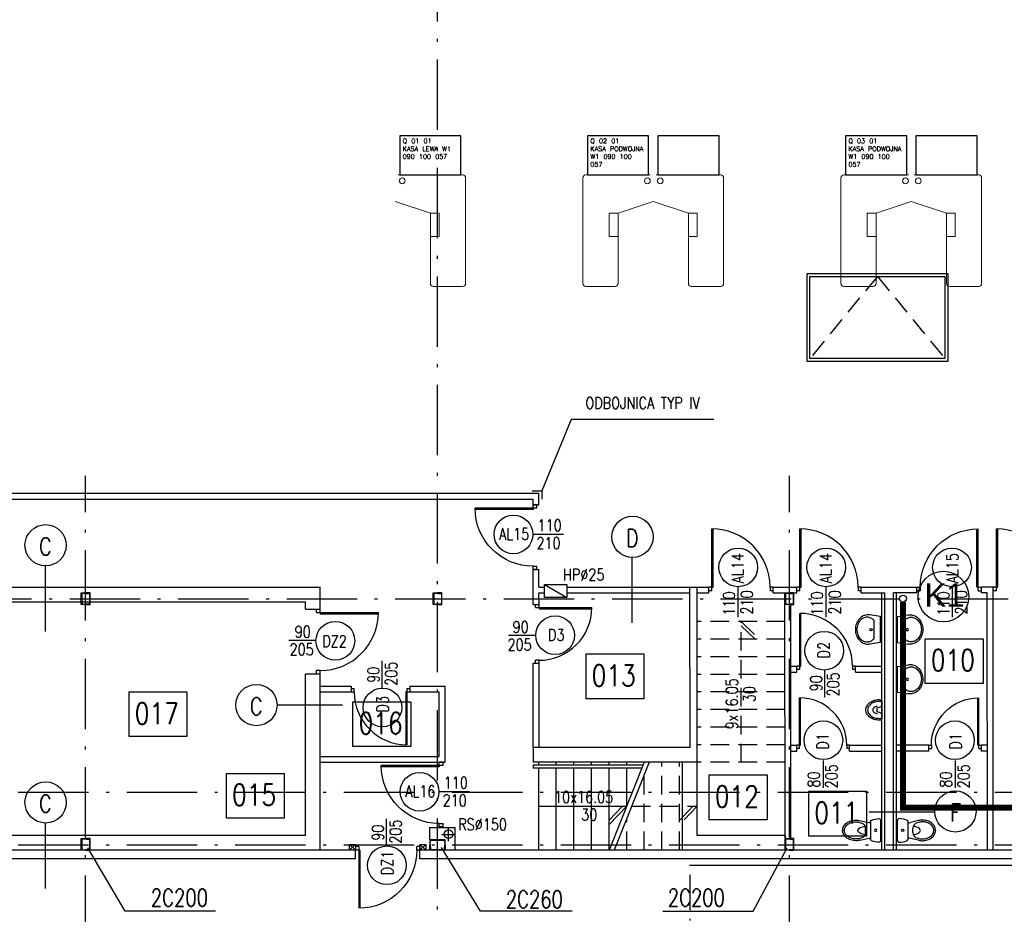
# Model space of a CAD drawing. Extents: x 153948 to 285449, y -89387 to -60195.
# Tile 24 of 101: x 251608 to 253287, y -85798 to -84272. Entities that reach past the tile are written whole.
import ezdxf
from ezdxf.enums import TextEntityAlignment as Align

# ---------------------------------------------------------------- set-up
doc = ezdxf.new("R2010")
doc.units = 0
doc.header["$LTSCALE"] = 100
doc.header["$MEASUREMENT"] = 0
doc.header["$PDMODE"] = 1
doc.linetypes.add('ACAD_ISO10W100', pattern=[18.5, 12, -3, 0.5, -3])
doc.linetypes.add('HIDDEN2', pattern=[4.7625, 3.175, -1.5875])
doc.layers.get('0').update_dxf_attribs({"linetype": 'CONTINUOUS'})
doc.layers.get('DEFPOINTS').update_dxf_attribs({"linetype": 'CONTINUOUS'})
for name, color, linetype in [('1', 2, 'CONTINUOUS'), ('_INST OPIS', 7, 'CONTINUOUS'), ('_PROJ KS', 33, 'CONTINUOUS'), ('A-ARM', 2, 'CONTINUOUS'), ('ALUMINIUM', 5, 'CONTINUOUS'), ('CEGLA', 4, 'CONTINUOUS'), ('DRZWI', 5, 'CONTINUOUS'), ('K-STA', 2, 'CONTINUOUS'), ('OPIS-POM', 2, 'CONTINUOUS'), ('OSIE', 8, 'ACAD_ISO10W100'), ('PANELE', 3, 'CONTINUOUS'), ('R-----OP', 2, 'CONTINUOUS'), ('R140', 2, 'CONTINUOUS'), ('RS Minimasa VBA', 7, 'CONTINUOUS'), ('RYNNY', 2, 'CONTINUOUS'), ('SCHODY', 2, 'CONTINUOUS'), ('SCIANY-GK', 11, 'CONTINUOUS'), ('TEXT', 11, 'CONTINUOUS'), ('WYMIARY', 1, 'CONTINUOUS'), ('ŚWIETLIK', 2, 'CONTINUOUS')]:
    doc.layers.add(name, color=color, linetype=linetype)
doc.layers.add('A_Wyposażenie', color=252, linetype='CONTINUOUS', lineweight=5)
doc.styles.add('DYBY-NORMALNY-0-8-N', font='ROMANS.SHX', dxfattribs={"width": 0.8})
doc.styles.add('instalacje', font='arial.ttf', dxfattribs={"height": 40})
doc.styles.get("Standard").update_dxf_attribs({"font": 'txt.shx'})
doc.styles.add('STYLE2', font='isocp.shx', dxfattribs={"width": 0.8})
doc.styles.add('TXT3', font='SIMPLEX.SHX', dxfattribs={"width": 0.75, "height": 40})
doc.dimstyles.new('KRESKI_100', dxfattribs={"dimscale": 20, "dimtxt": 2.2, "dimasz": 1.5, "dimexe": 1.5, "dimexo": 1.5, "dimgap": 0.6, "dimtad": 1, "dimdec": 1, "dimrnd": 0.5, "dimdsep": 46, "dimtxsty": 'STYLE2', "dimblk1": 'ARCHTICK', "dimblk2": 'ARCHTICK', "dimsah": 1, "dimcen": 2.5, "dimdle": 1.5, "dimclrd": 10, "dimclre": 10, "dimclrt": 15, "dimadec": 0, "dimazin": 0, "dimtfac": 1, "dimtdec": 1, "dimtmove": 1, "dimatfit": 3, "dimldrblk": 'ARCHTICK', "dimfxl": 1.5, "dimfxlon": 1, "dimtolj": 1, "dimtzin": 0, "dimarcsym": 0})

# ---------------------------------------------------------------- blocks, each defined once
blk = doc.blocks.new('SC260X2')
at = {"layer": '1'}
for points in [[(-13, 9), (-13, 0), (-12.4, 0), (-12.1, 7, -0.401015), (-11.1, 7.9), (11.1, 7.9, -0.401015), (12.1, 7), (12.4, 0), (13, 0), (13, 9)], [(-13, -9), (-13, 0), (-12.4, 0), (-12.1, -7, 0.401015), (-11.1, -7.9), (11.1, -7.9, 0.401015), (12.1, -7), (12.4, 0), (13, 0), (13, -9)]]:
    blk.add_lwpolyline(points, format="xyb", close=True, dxfattribs=at)
blk = doc.blocks.new('SC200X2')
at = {"layer": '1'}
for points in [[(-10, 7.5), (-10, 0), (-9.7, 0, 0.391021), (-9.1, 0.6), (-8.7, 5.6, -0.391021), (-7.6, 6.6), (7.6, 6.6, -0.391021), (8.7, 5.6), (9.1, 0.6, 0.391021), (9.7, 0), (10, 0), (10, 7.5)], [(-10, -7.5), (-10, 0), (-9.7, 0, -0.391021), (-9.1, -0.6), (-8.7, -5.6, 0.391021), (-7.6, -6.6), (7.6, -6.6, 0.391021), (8.7, -5.6), (9.1, -0.6, -0.391021), (9.7, 0), (10, 0), (10, -7.5)]]:
    blk.add_lwpolyline(points, format="xyb", close=True, dxfattribs=at)
blk = doc.blocks.new('D110')
at = {"layer": 'ALUMINIUM'}
for p, q in [((0, 0), (5.5, 0)), ((0, 0), (0, -6.6)), ((5.5, -6.6), (5.5, 0)), ((104.5, 0), (104.5, -6.6)), ((104.5, 0), (110, 0)), ((110, 0), (110, -6.6)), ((0, -6.6), (5.5, -6.6)), ((104.5, -6.6), (102.3, -6.6)), ((102.3, -6.6), (102.3, -105.5)), ((104.5, -6.6), (110, -6.6)), ((104.5, -6.6), (104.5, -105.6))]:
    blk.add_line(p, q, dxfattribs=at)
blk.add_arc((104.5, -6.6), 99, 180, 270, dxfattribs=at)
blk = doc.blocks.new('D100')
at = {"layer": 'ALUMINIUM'}
for p, q in [((0, 0), (0, -6)), ((0, 0), (5, 0)), ((5, -6), (5, 0)), ((95, 0), (100, 0)), ((95, 0), (95, -6)), ((100, 0), (100, -6)), ((0, -6), (5, -6)), ((93, -6), (93, -95.9)), ((95, -6), (93, -6)), ((95, -6), (95, -96)), ((95, -6), (100, -6))]:
    blk.add_line(p, q, dxfattribs=at)
blk.add_arc((95, -6), 90, 180, 270, dxfattribs=at)
blk = doc.blocks.new('D90')
at = {"layer": 'ALUMINIUM'}
for p, q in [((-4.5, 0), (0, 0)), ((0, 0), (0, -5.4)), ((-90, 0), (-90, -5.4)), ((-90, 0), (-85.5, 0)), ((-90, -5.4), (-85.5, -5.4)), ((-85.5, -5.4), (-85.5, 0)), ((-6.3, -5.4), (-6.3, -86.4)), ((-4.5, -5.4), (-6.3, -5.4)), ((-4.5, 0), (-4.5, -5.4)), ((-4.5, -5.4), (-4.5, -86.4)), ((-4.5, -5.4), (0, -5.4))]:
    blk.add_line(p, q, dxfattribs=at)
blk.add_arc((-4.5, -5.4), 81, 180, 270, dxfattribs=at)
blk = doc.blocks.new('IREK-B09X0507')
at = {"layer": 'A-ARM'}
for p, q in [((-16.7, 35.7), (-13.5, 21.9)), ((-13.8, 36.4), (-13.2, 33.7)), ((13.8, 36.4), (13.2, 33.7)), ((16.7, 35.7), (13.5, 21.9)), ((-15, 17.5), (15, 17.5)), ((3.4, 26), (-3.4, 26)), ((17.1, 0), (-17.1, 0))]:
    blk.add_line(p, q, dxfattribs=at)
for points in [[(17.5, 42.5, 0.072039), (16.3, 50.8, 0.083339), (12.9, 57.8, 0.106661), (7.1, 63.1, 0.132138), (0, 65, 0.132138), (-7.1, 63.1, 0.106661), (-12.9, 57.8, 0.083339), (-16.3, 50.8, 0.072039), (-17.5, 42.5, 0.05824), (-16.7, 35.7, 0.083339)], [(14.5, 42.5, 0.072039), (13.4, 50, 0.083339), (10.5, 56, 0.106661), (5.6, 60.5, 0.132138), (0, 62, 0.132138), (-5.6, 60.5, 0.106661), (-10.5, 56, 0.083339), (-13.4, 50, 0.072039), (-14.5, 42.5, 0.05824), (-13.8, 36.4, 0.05824)], [(6.8, 26.6, 0.047502), (6.3, 31.2, 0.067446), (4.8, 35.2, 0.105232), (2.3, 38.2, 0.168531), (0, 39, 0.168531), (-2.3, 38.2, 0.105232), (-4.8, 35.2, 0.067446), (-6.3, 31.2, 0.047502), (-6.8, 26.6, 0.053598)], [(13.8, 36.4, 0.05824), (14.5, 42.5, 0.05824)], [(16.7, 35.7, 0.05824), (17.5, 42.5, 0.072039)]]:
    blk.add_lwpolyline(points, format="xyb", dxfattribs=at)
blk.add_circle((0, 8.8), 1.96, dxfattribs=at)
for centre, radius, start, end in [((-3.4, 36), 10, 193.0047, 270), ((3.4, 36), 10, 270, 346.9953), ((-15, 14.5), 3, 90, 159.6583), ((-33, 17.4), 20, 0.3283, 13.0047), ((33, 17.4), 20, 166.9953, 179.6717), ((15, 14.5), 3, 20.3417, 90), ((16.9, 2.7), 37, 159.6583, 179.4624), ((-17.1, 3), 3, 179.4624, 270), ((17.1, 3), 3, 270, 0.5376), ((-16.9, 2.7), 37, 0.5376, 20.3417)]:
    blk.add_arc(centre, radius, start, end, dxfattribs=at)
blk = doc.blocks.new('PISUAR')
at = {"layer": 'A-ARM'}
blk.add_line((-8.5, 3.4), (-8.5, -3.4), dxfattribs=at)
for points in [[(-0.3, -16.7, -0.090303), (-4.6, -17.5, -0.072039), (-13, -16.3, -0.083339), (-19.9, -12.9, -0.106661), (-25.2, -7.1, -0.132138), (-27.1, 0, -0.132138), (-25.2, 7.1, -0.106661), (-19.9, 12.9, -0.083339), (-13, 16.3, -0.072039), (-4.6, 17.5, -0.099358), (-0.7, 16.7), (0, 15), (0, -15), (-0.3, -16.7)], [(-4.6, 14.5, 0.072039), (-12.1, 13.4, 0.083339), (-18.1, 10.5, 0.106661), (-22.6, 5.6, 0.132138), (-24.1, 0, 0.132138), (-22.6, -5.6, 0.106661), (-18.1, -10.5, 0.083339), (-12.1, -13.4, 0.072039), (-4.6, -14.5, 0.043825), (0, -14.1, 0.043825)], [(-9.1, 6.8, 0.145603), (-7.7, 6.2, 0.067446), (-11.7, 4.7, 0.105232), (-14.7, 2.2, 0.168531), (-15.5, -0.1, 0.168531), (-14.7, -2.5, 0.105232), (-11.7, -5, 0.067446), (-7.7, -6.4, 0.154055), (-9.1, -6.8, 0.09436)], [(0, 14.1, 0.043825), (-4.6, 14.5)]]:
    blk.add_lwpolyline(points, format="xyb", dxfattribs=at)
for centre, start, end in [((-10.4, 19), 277.1472, 311.5496), ((-10.4, -19), 48.4504, 82.8528)]:
    blk.add_arc(centre, 15.7, start, end, dxfattribs=at)
blk = doc.blocks.new('IREK-B09X0204')
at = {"layer": 'A-ARM'}
for p, q in [((-22, 0), (-24.8, 18.8)), ((22, 0), (24.8, 18.8)), ((-22, 0), (22, 0)), ((-15.3, 11), (15.3, 11))]:
    blk.add_line(p, q, dxfattribs=at)
for points in [[(24.8, 18.8, 0.037015), (25, 21.5, 0.112687), (23.2, 29.6, 0.103282), (17.7, 36.7, 0.092276), (9.7, 41.3, 0.085761), (0, 43, 0.085761), (-9.7, 41.3, 0.092276), (-17.7, 36.7, 0.103282), (-23.2, 29.6, 0.112687), (-25, 21.5, 0.112687)], [(15.3, 11, 0.099658), (19.6, 16.7, 0.112687), (21, 23, 0.112687), (19.6, 29.3, 0.103282), (15.1, 35.2, 0.092276), (8.4, 39.1, 0.085761), (0, 40.5, 0.085761), (-8.4, 39.1, 0.092276), (-15.1, 35.2, 0.103282), (-19.6, 29.3, 0.112687), (-21, 23, 0.112687)], [(-25, 21.5, 0.037015), (-24.8, 18.8, 0.103282)], [(-21, 23, 0.112687), (-19.6, 16.7, 0.099658), (-15.3, 11, 0.092276)]]:
    blk.add_lwpolyline(points, format="xyb", dxfattribs=at)
blk.add_circle((0, 16.5), 2, dxfattribs=at)
blk = doc.blocks.new('_ARCHTICK')
at = {"color": 0, "linetype": 'ByBlock', "const_width": 0.15}
blk.add_lwpolyline([(-0.5, -0.5), (0.5, 0.5)], dxfattribs=at)
blk = doc.blocks.new('*D20')
at = {"layer": 'DEFPOINTS', "color": 0, "ltscale": 0.1, "transparency": 16777216}
for p in [(248692.9, -85703), (260307.9, -85703), (260307.9, -86729)]:
    blk.add_point(p, dxfattribs=at)
at = {"layer": 'WYMIARY', "color": 10, "lineweight": -2, "ltscale": 0.1, "transparency": 16777216}
for p, q in [((248692.9, -86699), (248692.9, -86759)), ((260307.9, -86699), (260307.9, -86759)), ((248662.9, -86729), (260337.9, -86729))]:
    blk.add_line(p, q, dxfattribs=at)
at = {"layer": 'WYMIARY', "color": 10, "lineweight": -2, "ltscale": 0.1, "transparency": 16777216, "xscale": 30, "yscale": 30, "zscale": 30, "rotation": 180}
blk.add_blockref('_ARCHTICK', (248692.9, -86729), dxfattribs=at)
at = {"layer": 'WYMIARY', "color": 10, "lineweight": -2, "ltscale": 0.1, "transparency": 16777216, "xscale": 30, "yscale": 30, "zscale": 30}
blk.add_blockref('_ARCHTICK', (260307.9, -86729), dxfattribs=at)
at = {"layer": 'WYMIARY', "color": 15, "ltscale": 0.1, "transparency": 16777216, "insert": (254500.4, -86695), "char_height": 44, "attachment_point": 5, "style": 'STYLE2'}
blk.add_mtext('\\A1;11615', dxfattribs=at)
blk = doc.blocks.new('*D21')
at = {"layer": 'DEFPOINTS', "color": 0, "ltscale": 0.1, "transparency": 16777216}
for p in [(248692.9, -85703), (252750.4, -86569), (252750.4, -86649)]:
    blk.add_point(p, dxfattribs=at)
at = {"layer": 'WYMIARY', "color": 10, "lineweight": -2, "ltscale": 0.1, "transparency": 16777216}
for p, q in [((248692.9, -86619), (248692.9, -86679)), ((252750.4, -86619), (252750.4, -86679)), ((248662.9, -86649), (252780.4, -86649))]:
    blk.add_line(p, q, dxfattribs=at)
at = {"layer": 'WYMIARY', "color": 10, "lineweight": -2, "ltscale": 0.1, "transparency": 16777216, "xscale": 30, "yscale": 30, "zscale": 30, "rotation": 180}
blk.add_blockref('_ARCHTICK', (248692.9, -86649), dxfattribs=at)
at = {"layer": 'WYMIARY', "color": 10, "lineweight": -2, "ltscale": 0.1, "transparency": 16777216, "xscale": 30, "yscale": 30, "zscale": 30}
blk.add_blockref('_ARCHTICK', (252750.4, -86649), dxfattribs=at)
at = {"layer": 'WYMIARY', "color": 15, "ltscale": 0.1, "transparency": 16777216, "insert": (250721.7, -86615), "char_height": 44, "attachment_point": 5, "style": 'STYLE2'}
blk.add_mtext('\\A1;4057.5', dxfattribs=at)
blk = doc.blocks.new('*D36')
at = {"layer": 'DEFPOINTS', "color": 0, "ltscale": 0.1, "transparency": 16777216}
for p in [(251560.4, -85703), (252180.4, -86489), (252180.4, -86569)]:
    blk.add_point(p, dxfattribs=at)
at = {"layer": 'WYMIARY', "color": 10, "lineweight": -2, "ltscale": 0.1, "transparency": 16777216}
for p, q in [((251560.4, -86539), (251560.4, -86599)), ((252180.4, -86539), (252180.4, -86599)), ((251530.4, -86569), (252210.4, -86569))]:
    blk.add_line(p, q, dxfattribs=at)
at = {"layer": 'WYMIARY', "color": 10, "lineweight": -2, "ltscale": 0.1, "transparency": 16777216, "xscale": 30, "yscale": 30, "zscale": 30, "rotation": 180}
blk.add_blockref('_ARCHTICK', (251560.4, -86569), dxfattribs=at)
at = {"layer": 'WYMIARY', "color": 10, "lineweight": -2, "ltscale": 0.1, "transparency": 16777216, "xscale": 30, "yscale": 30, "zscale": 30}
blk.add_blockref('_ARCHTICK', (252180.4, -86569), dxfattribs=at)
at = {"layer": 'WYMIARY', "color": 15, "ltscale": 0.1, "transparency": 16777216, "insert": (251870.4, -86535), "char_height": 44, "attachment_point": 5, "style": 'STYLE2'}
blk.add_mtext('\\A1;620', dxfattribs=at)

msp = doc.modelspace()

# ---------------------------------------------------------------- linework, layer by layer
at = {"layer": '_INST OPIS', "ltscale": 0.1}
msp.add_circle((253182.88, -85255.92), 43.18, dxfattribs=at)
at = {"layer": '_PROJ KS', "ltscale": 0.1, "const_width": 10}
msp.add_lwpolyline([(257855.09, -85615.96), (253113.93, -85615.96), (253113.93, -85265.07)], dxfattribs=at)
at = {"layer": '_PROJ KS', "ltscale": 0.1}
msp.add_circle((253113.93, -85259.19), 5.88, dxfattribs=at)
at = {"layer": 'A-ARM'}
msp.add_line((252502.75, -85235.05), (252541.07, -85257.55), dxfattribs=at)
msp.add_lwpolyline([(252502.75, -85257.55), (252502.75, -85235.05), (252541.07, -85235.05), (252541.07, -85257.55)], close=True, dxfattribs=at)
at = {"layer": 'A_Wyposażenie'}
for p, q in [((252253.2, -84536.55), (252363.2, -84536.55)), ((252253.2, -84536.55), (252363.2, -84536.55)), ((252368.2, -84541.55), (252368.2, -84721.55)), ((252568.2, -84541.55), (252568.2, -84721.55)), ((252568.2, -84541.55), (252568.2, -84721.55)), ((252683.2, -84536.55), (252573.2, -84536.55)), ((252683.2, -84536.55), (252573.2, -84536.55)), ((252693.2, -84536.55), (252803.2, -84536.55)), ((252693.2, -84536.55), (252803.2, -84536.55)), ((252808.2, -84541.55), (252808.2, -84721.55)), ((253008.2, -84541.55), (253008.2, -84721.55)), ((253008.2, -84541.55), (253008.2, -84721.55)), ((253123.2, -84536.55), (253013.2, -84536.55)), ((253123.2, -84536.55), (253013.2, -84536.55)), ((253133.2, -84536.55), (253243.2, -84536.55)), ((253133.2, -84536.55), (253243.2, -84536.55)), ((253248.2, -84541.55), (253248.2, -84721.55)), ((252308.2, -84601.55), (252248.2, -84581.55)), ((252308.2, -84601.55), (252248.2, -84581.55)), ((252628.2, -84601.55), (252688.2, -84581.55)), ((252628.2, -84601.55), (252688.2, -84581.55)), ((252748.2, -84601.55), (252688.2, -84581.55)), ((252748.2, -84601.55), (252688.2, -84581.55)), ((253068.2, -84601.55), (253128.2, -84581.55)), ((253068.2, -84601.55), (253128.2, -84581.55)), ((253188.2, -84601.55), (253128.2, -84581.55)), ((253188.2, -84601.55), (253128.2, -84581.55)), ((252308.2, -84601.55), (252323.2, -84601.55)), ((252308.2, -84721.55), (252308.2, -84601.55)), ((252308.2, -84601.55), (252323.2, -84601.55)), ((252308.2, -84721.55), (252308.2, -84601.55)), ((252323.2, -84601.55), (252323.2, -84641.55)), ((252323.2, -84601.55), (252323.2, -84641.55)), ((252613.2, -84601.55), (252613.2, -84641.55)), ((252628.2, -84601.55), (252613.2, -84601.55)), ((252613.2, -84601.55), (252613.2, -84641.55)), ((252628.2, -84601.55), (252613.2, -84601.55)), ((252628.2, -84721.55), (252628.2, -84601.55)), ((252628.2, -84721.55), (252628.2, -84601.55)), ((252748.2, -84601.55), (252763.2, -84601.55)), ((252748.2, -84721.55), (252748.2, -84601.55)), ((252748.2, -84601.55), (252763.2, -84601.55)), ((252748.2, -84721.55), (252748.2, -84601.55)), ((252763.2, -84601.55), (252763.2, -84641.55)), ((252763.2, -84601.55), (252763.2, -84641.55)), ((253053.2, -84601.55), (253053.2, -84641.55)), ((253068.2, -84601.55), (253053.2, -84601.55)), ((253053.2, -84601.55), (253053.2, -84641.55)), ((253068.2, -84601.55), (253053.2, -84601.55)), ((253068.2, -84721.55), (253068.2, -84601.55)), ((253068.2, -84721.55), (253068.2, -84601.55)), ((253188.2, -84601.55), (253203.2, -84601.55)), ((253188.2, -84721.55), (253188.2, -84601.55)), ((253188.2, -84601.55), (253203.2, -84601.55)), ((253188.2, -84721.55), (253188.2, -84601.55)), ((253203.2, -84601.55), (253203.2, -84641.55)), ((253203.2, -84601.55), (253203.2, -84641.55)), ((252308.2, -84641.55), (252323.2, -84641.55)), ((252308.2, -84641.55), (252323.2, -84641.55)), ((252628.2, -84641.55), (252613.2, -84641.55)), ((252628.2, -84641.55), (252613.2, -84641.55)), ((252748.2, -84641.55), (252763.2, -84641.55)), ((252748.2, -84641.55), (252763.2, -84641.55)), ((253068.2, -84641.55), (253053.2, -84641.55)), ((253068.2, -84641.55), (253053.2, -84641.55)), ((253188.2, -84641.55), (253203.2, -84641.55)), ((253188.2, -84641.55), (253203.2, -84641.55)), ((252363.2, -84726.55), (252313.2, -84726.55)), ((252363.2, -84726.55), (252313.2, -84726.55)), ((252573.2, -84726.55), (252623.2, -84726.55)), ((252573.2, -84726.55), (252623.2, -84726.55)), ((252803.2, -84726.55), (252753.2, -84726.55)), ((252803.2, -84726.55), (252753.2, -84726.55)), ((253013.2, -84726.55), (253063.2, -84726.55)), ((253013.2, -84726.55), (253063.2, -84726.55)), ((253243.2, -84726.55), (253193.2, -84726.55)), ((253243.2, -84726.55), (253193.2, -84726.55))]:
    msp.add_line(p, q, dxfattribs=at)
for centre in [(252260.14, -84546.55), (252260.14, -84546.55), (252678.2, -84546.55), (252678.2, -84546.55), (252700.14, -84546.55), (252700.14, -84546.55), (253118.2, -84546.55), (253118.2, -84546.55), (253140.14, -84546.55), (253140.14, -84546.55)]:
    msp.add_circle(centre, 5, dxfattribs=at)
for centre, start, end in [((252363.2, -84541.55), 0, 90), ((252363.2, -84541.55), 0, 90), ((252573.2, -84541.55), 90, 180), ((252573.2, -84541.55), 90, 180), ((252803.2, -84541.55), 0, 90), ((252803.2, -84541.55), 0, 90), ((253013.2, -84541.55), 90, 180), ((253013.2, -84541.55), 90, 180), ((253243.2, -84541.55), 0, 90), ((253243.2, -84541.55), 0, 90), ((252313.2, -84721.55), 180, 270), ((252313.2, -84721.55), 180, 270), ((252363.2, -84721.55), 270, 0), ((252363.2, -84721.55), 270, 0), ((252573.2, -84721.55), 180, 270), ((252573.2, -84721.55), 180, 270), ((252623.2, -84721.55), 270, 0), ((252623.2, -84721.55), 270, 0), ((252753.2, -84721.55), 180, 270), ((252753.2, -84721.55), 180, 270), ((252803.2, -84721.55), 270, 0), ((252803.2, -84721.55), 270, 0), ((253013.2, -84721.55), 180, 270), ((253013.2, -84721.55), 180, 270), ((253063.2, -84721.55), 270, 0), ((253063.2, -84721.55), 270, 0), ((253193.2, -84721.55), 180, 270), ((253193.2, -84721.55), 180, 270), ((253243.2, -84721.55), 270, 0), ((253243.2, -84721.55), 270, 0)]:
    msp.add_arc(centre, 5, start, end, dxfattribs=at)
at = {"layer": 'CEGLA', "ltscale": 0.1}
for p, q in [((251415.4, -85239.55), (252120.4, -85239.55)), ((252120.4, -85277.55), (252120.4, -85239.55)), ((252750.9, -85513.55), (252750.82, -85239.55)), ((252750.82, -85239.55), (252762.82, -85239.55)), ((252762.9, -85513.55), (252762.82, -85239.55)), ((251590.4, -85264.55), (252095.4, -85264.55)), ((252095.4, -85277.55), (252095.4, -85264.55)), ((252095.4, -85277.55), (252120.4, -85277.55)), ((252095.4, -85663.55), (252095.4, -85387.55)), ((252095.4, -85387.55), (252120.4, -85387.55)), ((252120.4, -85688.55), (252120.4, -85387.55)), ((252483.45, -85513.55), (252483.45, -85538.55)), ((252762.9, -85663.55), (252762.9, -85513.55)), ((252737.9, -85688.55), (252737.9, -85538.55)), ((252912.9, -85663.55), (252912.9, -85688.55))]:
    msp.add_line(p, q, dxfattribs=at)
at = {"layer": 'CEGLA', "ltscale": 0.5}
for p, q in [((252750.9, -85513.55), (252483.45, -85513.55)), ((252737.9, -85538.55), (252483.45, -85538.55)), ((252095.4, -85663.55), (251590.4, -85663.55)), ((252912.9, -85663.55), (252762.9, -85663.55))]:
    msp.add_line(p, q, dxfattribs=at)
at = {"layer": 'K-STA', "color": 7}
for p, q in [((252482.03, -85075.26), (252498.11, -85075.26)), ((252498.11, -85075.26), (252498.11, -85089.83)), ((252750.22, -85714.18), (254636.82, -85714.18))]:
    msp.add_line(p, q, dxfattribs=at)
at = {"layer": 'K-STA', "ltscale": 0.1}
for p, q in [((252170.4, -85678.55), (252180.4, -85688.55)), ((252170.4, -85688.55), (252180.4, -85678.55)), ((252290.43, -85688.59), (252300.43, -85678.59)), ((252290.43, -85678.59), (252300.43, -85688.59))]:
    msp.add_line(p, q, dxfattribs=at)
at = {"layer": 'K-STA'}
for points in [[(252170.4, -85678.55), (252180.4, -85678.55), (252180.4, -85688.55), (252170.4, -85688.55)], [(252290.43, -85678.59), (252300.43, -85678.59), (252300.43, -85688.59), (252290.43, -85688.59)]]:
    msp.add_lwpolyline(points, close=True, dxfattribs=at)
at = {"layer": 'OPIS-POM'}
for points in [[(253151.92, -85327.65), (253250.59, -85327.65), (253250.59, -85403.97), (253151.92, -85403.97)], [(252573.55, -85353.67), (252672.22, -85353.67), (252672.22, -85429.99), (252573.55, -85429.99)], [(251794.49, -85418.44), (251893.16, -85418.44), (251893.16, -85494.75), (251794.49, -85494.75)], [(252176.08, -85435.19), (252274.74, -85435.19), (252274.74, -85511.51), (252176.08, -85511.51)], [(251960.4, -85557.38), (252059.07, -85557.38), (252059.07, -85633.69), (251960.4, -85633.69)], [(252783.56, -85560.18), (252882.23, -85560.18), (252882.23, -85636.49), (252783.56, -85636.49)], [(252953.23, -85587.97), (253051.9, -85587.97), (253051.9, -85664.29), (252953.23, -85664.29)]]:
    msp.add_lwpolyline(points, close=True, dxfattribs=at)
at = {"layer": 'OSIE', "ltscale": 0.1}
for p, q in [((252320.4, -86679.55), (252320.4, -72442.49)), ((251720.4, -86036.78), (251720.4, -85049.97)), ((252920.4, -86036.78), (252920.4, -85049.97)), ((248363.17, -85259.55), (263229.19, -85259.55)), ((247720.4, -85589.55), (263229.19, -85589.55)), ((252339.26, -85672.89), (252339.26, -85650.09)), ((252327.87, -85661.49), (252350.66, -85661.49)), ((247720.4, -85679.55), (263229.19, -85679.55))]:
    msp.add_line(p, q, dxfattribs=at)
at = {"layer": 'OSIE', "ltscale": 0.05}
msp.add_line((252750.4, -85730.8), (252750.4, -86301.85), dxfattribs=at)
at = {"layer": 'PANELE', "ltscale": 0.5}
for p, q in [((252180.4, -85688.55), (251560.4, -85688.55)), ((255195.4, -85688.55), (252290.4, -85688.55)), ((252180.4, -85703.05), (251560.4, -85703.05)), ((255195.4, -85703.05), (252290.4, -85703.05))]:
    msp.add_line(p, q, dxfattribs=at)
at = {"layer": 'PANELE', "ltscale": 0.1}
for p, q in [((252180.4, -85703.05), (252180.4, -85688.55)), ((252290.4, -85703.05), (252290.4, -85688.55))]:
    msp.add_line(p, q, dxfattribs=at)
at = {"layer": 'R-----OP'}
for p, q in [((252548.22, -84953.54), (252498.11, -85075.26)), ((252791.62, -84953.54), (252548.22, -84953.54)), ((251651.72, -85315.21), (251651.72, -85203.47)), ((252652.49, -85300.87), (252652.49, -85189.14)), ((252158.5, -85441.34), (252046.77, -85441.34)), ((253056.51, -85622.8), (253168.25, -85622.8)), ((253242.37, -85617.2), (253354.1, -85617.2)), ((251651.72, -85753.94), (251651.72, -85642.2))]:
    msp.add_line(p, q, dxfattribs=at)
for points in [[(252482.28, -85149.28), (252534.92, -85149.28)], [(252832.58, -85238.43), (252832.58, -85291.08)], [(252982.62, -85238.43), (252982.62, -85291.08)], [(253198.1, -85238.43), (253198.1, -85291.08)], [(252113.72, -85330.79), (252066.87, -85330.79)], [(252488.52, -85322.29), (252441.67, -85322.29)], [(252226.06, -85412.51), (252226.06, -85365.66)], [(252980.18, -85380.59), (252980.18, -85427.44)], [(252977.81, -85535.48), (252977.81, -85582.33)], [(253203, -85535.48), (253203, -85582.33)], [(252322.27, -85588.28), (252374.91, -85588.28)], [(252233.65, -85681.86), (252233.65, -85635.01)]]:
    msp.add_lwpolyline(points, dxfattribs=at)
for centre, radius in [((252449.84, -85149.76), 33), ((252652.88, -85153.96), 35.19), ((251652.11, -85168.29), 35.19), ((252833.05, -85206), 33), ((252983.1, -85206), 33), ((253197.62, -85206), 33), ((252146.15, -85331.27), 33), ((252520.96, -85321.82), 33), ((252979.7, -85348.15), 33), ((252011.59, -85440.95), 35.19), ((252226.54, -85444.95), 33), ((252978.28, -85500.97), 33), ((253202.52, -85500.97), 33), ((252289.83, -85588.76), 33), ((251652.11, -85607.03), 35.19), ((253203.43, -85622.41), 35.19), ((252234.13, -85714.3), 33)]:
    msp.add_circle(centre, radius, dxfattribs=at)
at = {"layer": 'R140'}
for points in [[(252256, -84536.55), (252360.4, -84536.55), (252360.4, -84469.55), (252256, -84469.55)], [(252576, -84536.55), (252680.4, -84536.55), (252680.4, -84469.55), (252576, -84469.55)], [(252696, -84536.55), (252800.4, -84536.55), (252800.4, -84469.55), (252696, -84469.55)], [(253016, -84536.55), (253120.4, -84536.55), (253120.4, -84469.55), (253016, -84469.55)], [(253136, -84536.55), (253240.4, -84536.55), (253240.4, -84469.55), (253136, -84469.55)]]:
    msp.add_lwpolyline(points, close=True, dxfattribs=at)
at = {"layer": 'RYNNY', "ltscale": 0.1}
msp.add_circle((252339.26, -85661.13), 7.5, dxfattribs=at)
at = {"layer": 'SCHODY', "linetype": 'HIDDEN2', "ltscale": 0.1}
for p, q in [((252912.9, -85298.55), (252762.9, -85298.55)), ((252837.9, -85298.55), (252869.12, -85328.55)), ((252837.9, -85538.55), (252837.9, -85298.55)), ((252837.9, -85305.48), (252861.91, -85328.55)), ((252912.9, -85328.55), (252762.9, -85328.55)), ((252912.9, -85358.55), (252762.9, -85358.55)), ((252912.9, -85388.55), (252762.9, -85388.55)), ((252912.9, -85418.55), (252762.9, -85418.55)), ((252912.9, -85448.55), (252762.9, -85448.55)), ((252912.9, -85478.55), (252762.9, -85478.55)), ((252912.9, -85508.55), (252762.9, -85508.55)), ((252702.9, -85688.55), (252702.9, -85538.55)), ((252732.9, -85688.55), (252732.9, -85538.55)), ((252912.9, -85538.55), (252732.9, -85538.55)), ((252672.9, -85688.55), (252672.9, -85560.09)), ((252651.52, -85613.55), (252762.9, -85613.55)), ((252762.9, -85613.55), (252732.9, -85644.77)), ((252755.97, -85613.55), (252732.9, -85637.55)), ((252642.9, -85688.55), (252642.9, -85635.09))]:
    msp.add_line(p, q, dxfattribs=at)
at = {"layer": 'SCHODY', "ltscale": 0.1}
for p, q in [((252492.9, -85543.55), (252492.9, -85538.55)), ((252522.9, -85543.55), (252522.9, -85538.55)), ((252552.9, -85543.55), (252552.9, -85538.55)), ((252582.9, -85543.55), (252582.9, -85538.55)), ((252672.9, -85538.55), (252612.9, -85688.55)), ((252612.9, -85543.55), (252612.9, -85538.55)), ((252681.52, -85538.55), (252621.52, -85688.55)), ((252642.9, -85543.55), (252642.9, -85538.55)), ((252483.45, -85543.55), (252483.45, -85548.55)), ((252492.9, -85688.55), (252492.9, -85548.55)), ((252522.9, -85688.55), (252522.9, -85548.55)), ((252552.9, -85688.55), (252552.9, -85548.55)), ((252582.9, -85688.55), (252582.9, -85548.55)), ((252612.9, -85688.55), (252612.9, -85548.55)), ((252642.9, -85613.55), (252642.9, -85548.55)), ((252492.9, -85613.55), (252642.9, -85613.55)), ((252642.9, -85613.55), (252612.9, -85644.77)), ((252635.97, -85613.55), (252612.9, -85637.55))]:
    msp.add_line(p, q, dxfattribs=at)
at = {"layer": 'SCHODY', "ltscale": 0.5}
for p, q in [((252670.9, -85543.55), (252483.45, -85543.55)), ((252668.9, -85548.55), (252483.45, -85548.55))]:
    msp.add_line(p, q, dxfattribs=at)
at = {"layer": 'SCIANY-GK', "ltscale": 0.1}
for p, q in [((248722.4, -85079.55), (252493.33, -85079.55)), ((252493.34, -85099.55), (252493.33, -85079.55)), ((248722.4, -85089.55), (252483.38, -85089.55)), ((252483.38, -85099.55), (252483.38, -85089.55)), ((252483.38, -85099.55), (252493.34, -85099.55)), ((252483.34, -85209.55), (252493.34, -85209.55)), ((252483.36, -85239.55), (252483.34, -85209.55)), ((252493.32, -85239.55), (252493.3, -85209.55)), ((252483.41, -85269.55), (252483.36, -85239.55)), ((252493.32, -85239.55), (252502.75, -85239.55)), ((252493.36, -85249.55), (252502.75, -85249.55)), ((252493.41, -85269.55), (252493.36, -85249.55)), ((252541.07, -85239.55), (252750.82, -85239.55)), ((252541.07, -85249.55), (252750.82, -85249.55)), ((252762.82, -85239.55), (252782.82, -85239.55)), ((252762.82, -85249.55), (252782.82, -85249.55)), ((252782.82, -85249.55), (252782.82, -85239.55)), ((252892.82, -85249.55), (252892.82, -85239.55)), ((252892.82, -85239.55), (252932.86, -85239.55)), ((252892.82, -85249.55), (252912.86, -85249.55)), ((252912.9, -85668.55), (252912.86, -85249.55)), ((252927.86, -85249.55), (252932.86, -85249.55)), ((252932.86, -85249.55), (252932.86, -85239.55)), ((253042.86, -85249.55), (253042.86, -85239.55)), ((253042.86, -85239.55), (253137.86, -85239.55)), ((253042.86, -85249.55), (253082.86, -85249.55)), ((253077.9, -85688.55), (253077.86, -85249.55)), ((253082.9, -85688.55), (253082.86, -85249.55)), ((253137.86, -85249.55), (253097.86, -85249.55)), ((253097.9, -85688.55), (253097.86, -85249.55)), ((253102.9, -85688.55), (253102.86, -85249.55)), ((253137.86, -85249.55), (253137.86, -85239.55)), ((253267.86, -85239.55), (253247.86, -85239.55)), ((253247.86, -85249.55), (253247.86, -85239.55)), ((253257.86, -85249.55), (253247.86, -85249.55)), ((253257.9, -85688.55), (253257.86, -85249.55)), ((253267.9, -85688.55), (253267.86, -85239.55)), ((252483.41, -85269.55), (252493.41, -85269.55)), ((252922.9, -85668.55), (252922.9, -85269.55)), ((252483.45, -85513.55), (252483.42, -85369.55)), ((252483.42, -85369.55), (252493.42, -85369.55)), ((252493.45, -85513.55), (252493.42, -85369.55)), ((252922.9, -85374.55), (252932.9, -85374.55)), ((252922.9, -85384.55), (252932.9, -85384.55)), ((252932.9, -85384.55), (252932.9, -85374.55)), ((253032.9, -85384.55), (253032.9, -85374.55)), ((253032.9, -85374.55), (253077.9, -85374.55)), ((253032.9, -85384.55), (253077.9, -85384.55)), ((252120.4, -85408.55), (252173.34, -85408.55)), ((252120.4, -85418.55), (252173.34, -85418.55)), ((252173.34, -85408.56), (252173.34, -85418.56)), ((252273.34, -85408.55), (252333.32, -85408.55)), ((252273.34, -85408.56), (252273.34, -85418.56)), ((252273.34, -85418.55), (252323.36, -85418.55)), ((252323.38, -85528.55), (252323.36, -85418.55)), ((252333.34, -85538.55), (252333.32, -85408.55)), ((252922.9, -85509.55), (252932.9, -85509.55)), ((252922.9, -85519.55), (252932.9, -85519.55)), ((252932.9, -85519.55), (252932.9, -85509.55)), ((253022.9, -85509.55), (253077.9, -85509.55)), ((253022.9, -85519.55), (253022.9, -85509.55)), ((253022.9, -85519.55), (253077.9, -85519.55)), ((253157.9, -85509.55), (253102.9, -85509.55)), ((253157.9, -85519.55), (253102.9, -85519.55)), ((253157.9, -85519.55), (253157.9, -85509.55)), ((253247.9, -85519.55), (253247.9, -85509.55)), ((253257.9, -85509.55), (253247.9, -85509.55)), ((253257.9, -85519.55), (253247.9, -85519.55)), ((252120.4, -85528.55), (252323.4, -85528.55)), ((252120.4, -85538.55), (252333.34, -85538.55)), ((252323.37, -85538.55), (252333.33, -85538.55)), ((252307.4, -85649.55), (252350.4, -85649.55)), ((252307.4, -85670.55), (252307.4, -85649.55)), ((252350.4, -85688.55), (252350.4, -85649.55))]:
    msp.add_line(p, q, dxfattribs=at)
at = {"layer": 'TEXT'}
for p, q in [((251787.78, -85792.74), (251724.15, -85684.55)), ((252393.81, -85792.74), (252326.94, -85684.05)), ((252858.55, -85792.74), (252916.65, -85684.55)), ((251941.6, -85792.74), (251787.78, -85792.74)), ((252550.01, -85792.74), (252393.81, -85792.74)), ((252704.73, -85792.74), (252858.55, -85792.74))]:
    msp.add_line(p, q, dxfattribs=at)
at = {"layer": 'ŚWIETLIK', "linetype": 'HIDDEN2', "ltscale": 0.1}
for q in [(252955.4, -84849.55), (253185.4, -84849.55)]:
    msp.add_line((253070.4, -84709.55), q, dxfattribs=at)
at = {"layer": 'ŚWIETLIK'}
for points in [[(252950.4, -84704.55), (253190.4, -84704.55), (253190.4, -84854.55), (252950.4, -84854.55)], [(252955.4, -84709.55), (253185.4, -84709.55), (253185.4, -84849.55), (252955.4, -84849.55)]]:
    msp.add_lwpolyline(points, close=True, dxfattribs=at)

# ---------------------------------------------------------------- block references
at = {"layer": 'A-ARM'}
for name, p, rotation in [('IREK-B09X0204', (253075.93, -85312.04), 90), ('IREK-B09X0507', (253104.68, -85654.8), 270)]:
    msp.add_blockref(name, p, dxfattribs=dict(at, rotation=rotation))
at = {"layer": 'A-ARM', "xscale": -1}
for name, p, rotation in [('IREK-B09X0204', (253104.88, -85312.04), 270), ('IREK-B09X0204', (253104.88, -85396.86), 270), ('IREK-B09X0507', (253076.12, -85654.8), 90)]:
    msp.add_blockref(name, p, dxfattribs=dict(at, rotation=rotation))
at = {"layer": 'A-ARM', "ltscale": 0.1}
msp.add_blockref('PISUAR', (253077.9, -85449.1), dxfattribs=at)
at = {"layer": 'ALUMINIUM', "ltscale": 0.1, "xscale": -1}
for name, p, rotation in [('D110', (252489.94, -85209.55), 270), ('D110', (253137.83, -85246.1), 180), ('D90', (253247.9, -85514.95), 180), ('D110', (252329.93, -85648.55), 270)]:
    msp.add_blockref(name, p, dxfattribs=dict(at, rotation=rotation))
at = {"layer": 'ALUMINIUM', "ltscale": 0.1}
for name, p, rotation in [('D110', (252892.84, -85246.1), 180), ('D110', (253042.88, -85246.1), 180), ('D110', (253377.88, -85246.1), 180), ('D110', (252113.85, -85387.57), 90), ('D90', (252932.9, -85514.95), 180)]:
    msp.add_blockref(name, p, dxfattribs=dict(at, rotation=rotation))
at = {"layer": 'ALUMINIUM', "ltscale": 0.1, "xscale": -1}
msp.add_blockref('D110', (252290.43, -85681.99), dxfattribs=at)
at = {"layer": 'DRZWI', "ltscale": 0.12}
for p, rotation in [((252487.42, -85369.55), 90), ((253032.93, -85380.5), 180)]:
    msp.add_blockref('D100', p, dxfattribs=dict(at, rotation=rotation))
msp.add_blockref('D100', (252173.31, -85412.6), dxfattribs=at)
at = {"layer": 'K-STA', "ltscale": 0.5, "rotation": 270}
for p in [(251720.4, -85259.55), (252320.4, -85259.55), (252920.4, -85259.55), (252920.4, -85259.55), (251720.4, -85678.55), (252920.4, -85678.55)]:
    msp.add_blockref('SC200X2', p, dxfattribs=at)
at = {"layer": 'K-STA', "ltscale": 0.5}
msp.add_blockref('SC260X2', (252320.4, -85679.55), dxfattribs=at)

# ---------------------------------------------------------------- texts
at = {"layer": '_INST OPIS', "ltscale": 0.1, "style": 'instalacje'}
msp.add_text('K1', height=40, dxfattribs=at).set_placement((253150.68, -85273.2))
at = {"layer": 'OPIS-POM', "style": 'DYBY-NORMALNY-0-8-N', "width": 0.8}
for s, p in [('010', (253199.13, -85364.47)), ('013', (252620.76, -85390.49)), ('017', (251841.7, -85455.25)), ('016', (252223.28, -85472.01)), ('015', (252007.61, -85594.19)), ('012', (252830.77, -85596.99)), ('011', (253000.44, -85624.79))]:
    msp.add_text(s, height=36.562, dxfattribs=at).set_placement(p, align=Align.MIDDLE)
at = {"layer": 'R-----OP', "color": 2, "style": 'DYBY-NORMALNY-0-8-N', "width": 0.8}
for s, p in [('ODBOJNICA TYP IV', (252669.92, -84925.59)), ('110', (252511.5, -85134.28)), ('210', (252509.66, -85164.5)), ('HP%%c25', (252569.69, -85218.37)), ('90', (252090.49, -85315.8)), ('205', (252088.66, -85346.01)), ('110', (252351.49, -85573.28)), ('210', (252349.66, -85603.5)), ('RS%%c150', (252397.24, -85644.58))]:
    msp.add_text(s, height=20, dxfattribs=at).set_placement(p, align=Align.MIDDLE)
at = {"layer": 'R-----OP', "style": 'DYBY-NORMALNY-0-8-N', "width": 0.8}
for s, p in [('D', (252652.48, -85156.07)), ('C', (251651.71, -85170.4)), ('C', (252011.19, -85443.06)), ('C', (251651.71, -85609.14)), ('F', (253203.83, -85624.52))]:
    msp.add_text(s, height=30, dxfattribs=at).set_placement(p, align=Align.MIDDLE)
at = {"layer": 'R-----OP', "color": 2, "style": 'DYBY-NORMALNY-0-8-N', "width": 0.8}
for s, p in [('AL15', (252450.95, -85149.09)), ('DZ2', (252144.76, -85331.94)), ('D3', (252522.84, -85321.15)), ('AL16', (252290.94, -85588.09))]:
    msp.add_text(s, height=20, dxfattribs=at).set_placement(p, align=Align.MIDDLE_CENTER)
for s, p in [('AL14', (252832.38, -85207.24)), ('AL14', (252982.43, -85207.24)), ('AL15', (253198.29, -85207.24)), ('D2', (252979.03, -85347.03)), ('D3', (252226.61, -85439.35)), ('D1', (252977.1, -85502.64)), ('D1', (253203.71, -85502.64)), ('DZ1', (252234.8, -85710.08))]:
    msp.add_text(s, height=20, rotation=90, dxfattribs=at).set_placement(p, align=Align.MIDDLE_CENTER)
for s, p in [('110', (252817.58, -85267.65)), ('210', (252847.79, -85265.82)), ('110', (252967.62, -85267.65)), ('210', (252997.83, -85265.82)), ('110', (253183.1, -85267.65)), ('210', (253213.32, -85265.82)), ('205', (252241.28, -85387.45)), ('90', (252211.06, -85389.29)), ('205', (252995.04, -85405.65)), ('90', (252966.05, -85403.81)), ('205', (252248.87, -85656.8)), ('90', (252218.65, -85658.63))]:
    msp.add_text(s, height=20, rotation=90, dxfattribs=at).set_placement(p, align=Align.MIDDLE)
for s, p in [('90', (252448.42, -85317.72)), ('205', (252439.75, -85347.82)), ('10x16.05', (252519.1, -85607.82)), ('30', (252565.38, -85637.92))]:
    msp.add_text(s, height=20, dxfattribs=at).set_placement(p)
for s, p in [('9x16.05', (252832.18, -85482.35)), ('30', (252862.28, -85436.07)), ('205', (253002.18, -85582.88)), ('205', (253227.38, -85582.88)), ('80', (252972.08, -85581.78)), ('80', (253197.28, -85581.78))]:
    msp.add_text(s, height=20, rotation=90, dxfattribs=at).set_placement(p)
at = {"layer": 'RS Minimasa VBA', "char_height": 8, "width": 99.4, "attachment_point": 1, "rotation": 360}
for s, insert in [('Q 01 01^M^JKASA LEWA W1 090 100 057', (252261, -84474.55)), ('Q 02 01^M^JKASA PODWOJNA W1 090 100 057', (252581, -84474.55)), ('Q 03 01^M^JKASA PODWOJNA W1 090 100 057', (253021, -84474.55))]:
    msp.add_mtext(s, dxfattribs=dict(at, insert=insert))
at = {"layer": 'TEXT', "style": 'TXT3', "width": 0.75}
for s, p in [('2C200', (251831.52, -85784.45)), ('2C260', (252436.78, -85787.28)), ('2C200', (252713.02, -85784.45))]:
    msp.add_text(s, height=30, dxfattribs=at).set_placement(p)

# ---------------------------------------------------------------- dimensions: what is measured, and where the dimension line sits
at = {"layer": 'WYMIARY', "ltscale": 0.1}
for base, p1, p2, picture, middle in [((260307.9, -86729.04), (248692.9, -85703.05), (260307.9, -85703.05), '*D20', (254500.4, -86695.04)), ((252750.4, -86649.04), (248692.9, -85703.05), (252750.4, -86569.04), '*D21', (250721.65, -86615.04)), ((252180.4, -86569.04), (251560.4, -85703.05), (252180.4, -86489.04), '*D36', (251870.4, -86535.04))]:
    dim = msp.add_linear_dim(base=base, p1=p1, p2=p2, dimstyle='KRESKI_100', dxfattribs=at)
    dim.commit()
    dim.dimension.update_dxf_attribs({"geometry": picture, "text_midpoint": middle})

doc.saveas('drawing.dxf')
